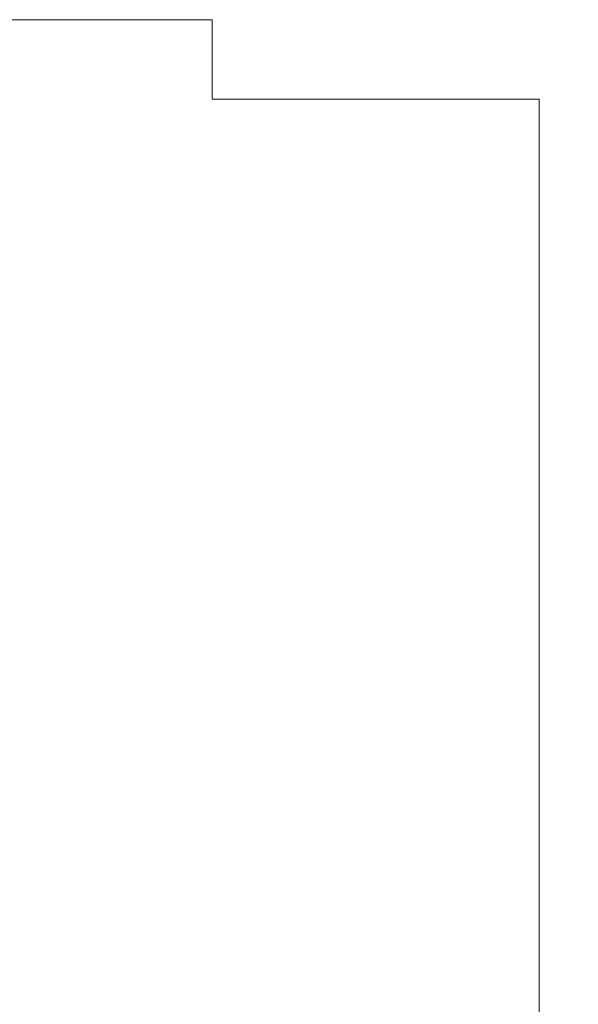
# Model space of a CAD drawing. Extents: x 23 to 1532, y 6 to 258.
# Tile 11 of 15: x 315 to 407, y 95 to 258. Entities that reach past the tile are written whole.
import ezdxf
from ezdxf.enums import TextEntityAlignment as Align

# ---------------------------------------------------------------- set-up
doc = ezdxf.new("R2010")
doc.units = 0
doc.header["$MEASUREMENT"] = 0
doc.layers.add('B_ANNO_DIM', color=7, linetype='Continuous', lineweight=18)
doc.layers.add('B_ANNO_NOPLOT', color=47, linetype='Continuous', lineweight=18, plot=False)
doc.styles.add('Annotative', font='calibri.ttf', dxfattribs={"height": 0.0625})

# ---------------------------------------------------------------- blocks, each defined once
blk = doc.blocks.new('*U99')
at = {"layer": 'B_ANNO_NOPLOT', "flags": 128}
blk.add_lwpolyline([(0, 0), (0, 252), (323.9277, 252), (323.9277, 238.8552), (378, 238.8552), (378, 40.4996), (316.5708, 40.4996), (316.5708, 0)], close=True, dxfattribs=at)
at = {"layer": 'B_ANNO_DIM', "style": 'Annotative'}
blk.add_attdef('LHFH', text='', height=1.5, dxfattribs=at).set_placement((24.7565, 247.865, 1.6845), align=Align.MIDDLE_CENTER)
blk.add_attdef('LHFV', text='', height=1.5, rotation=90, dxfattribs=at).set_placement((15.2753, 237.052, 1.6845), align=Align.MIDDLE_CENTER)

msp = doc.modelspace()

# ---------------------------------------------------------------- block references
msp.add_blockref('*U99', (22.5, 6))

doc.saveas('drawing.dxf')
